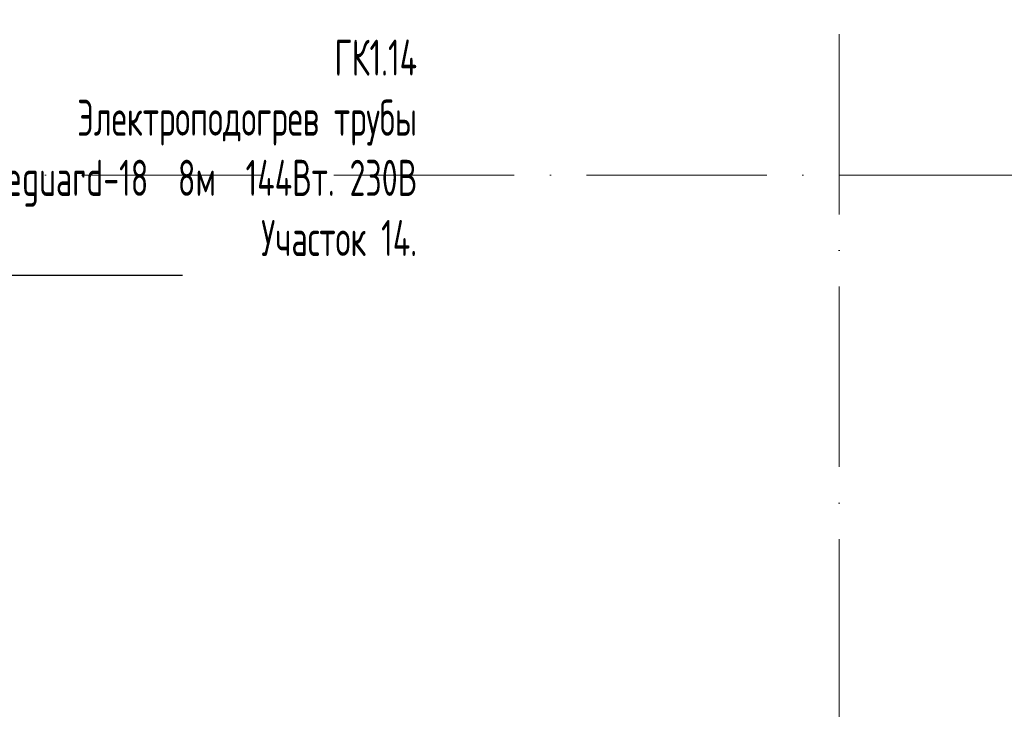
# Model space of a CAD drawing. Header units: millimetres. Extents: x -3267 to 40126, y 29201 to 102288.
# Tile 106 of 256: x 23982 to 29442, y 34258 to 38081. Entities that reach past the tile are written whole.
import ezdxf
from ezdxf import colors
from ezdxf.entities.mleader import LeaderData, LeaderLine
from ezdxf.math import Vec2, Vec3

# ---------------------------------------------------------------- set-up
doc = ezdxf.new("R2010")
doc.units = ezdxf.units.MM
doc.linetypes.add('4_ Штрихпунктир_ 10 х 2 мм', pattern=[1400, 1000, -200, 0, -200])
doc.layers.add('S-GRID-____-OTLN', color=7, linetype='Continuous', lineweight=9)
doc.layers.add('ДЕВИ', color=7, linetype='Continuous', lineweight=0)
doc.styles.add('ДЕВИ', font='CS_Gost2304.shx', dxfattribs={"width": 0.8})

msp = doc.modelspace()

# ---------------------------------------------------------------- linework, layer by layer
at = {"layer": 'S-GRID-____-OTLN', "color": 253, "linetype": '4_ Штрихпунктир_ 10 х 2 мм', "true_color": 0xaaaaaa}
for p, q in [((28525.6, 30000.7), (28525.6, 101488.3)), ((39325.6, 37218.7), (-2467.3, 37218.7))]:
    msp.add_line(p, q, dxfattribs=at)

# ---------------------------------------------------------------- leaders
at = {"layer": 'ДЕВИ', "color": 7}
ml = msp.add_multileader_mtext('Standard', dxfattribs=at)
ml.set_content('{\\C7;ГК1.14\\PЭлектроподогрев трубы\\P ДЕВИ Iceguard-18  8м  144Вт. 230В ^JУчасток 14.}', color=5, style='ДЕВИ')
ml.set_leader_properties()
ml.build(insert=Vec2(0, 0))
ml.multileader.update_dxf_attribs({"text_left_attachment_type": 5, "text_right_attachment_type": 5, "dogleg_length": 1, "arrow_head_size": 50})
ctx = ml.context
ctx.base_point, ctx.char_height, ctx.arrow_head_size, ctx.landing_gap_size, ctx.plane_origin = Vec3(21195.2, 36664.1), 200, 50, 0, Vec3(39929.2, 36272.9)
ctx.left_attachment, ctx.right_attachment, ctx.text_align_type = 5, 5, 2
notes = []
notes.append((ctx, [(0, (1, 1, 0), (21194.2, 36664.1), (1, 0), 1, [(1, [(19991.9, 37437.1)], 0, [])])]))
ctx.mtext.insert, ctx.mtext.alignment, ctx.mtext.line_spacing_style, ctx.mtext.flow_direction = Vec3(26185.7, 37970.8), 3, 2, 5
for ctx, leaders in notes:
    for number, flags, end, landing, length, lines in leaders:
        leader = LeaderData()
        leader.index, (leader.has_last_leader_line, leader.has_dogleg_vector, leader.attachment_direction) = number, flags
        leader.last_leader_point, leader.dogleg_vector, leader.dogleg_length = Vec3(end), Vec3(landing), length
        for number, points, colour, breaks in lines:
            line = LeaderLine()
            line.index, line.vertices, line.color, line.breaks = number, Vec3.list(points), colors.encode_raw_color(colour), breaks
            leader.lines.append(line)
        ctx.leaders.append(leader)

doc.saveas('drawing.dxf')
